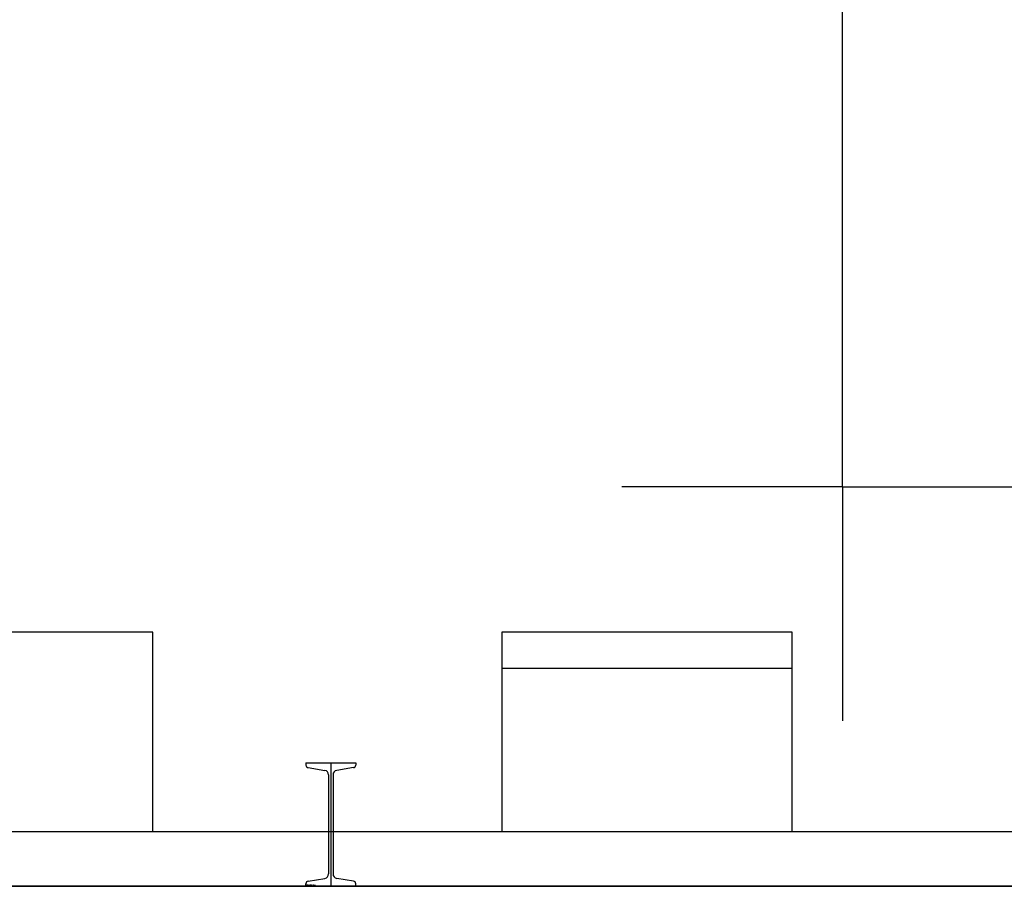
# Model space of a CAD drawing. Extents: x -1507204116 to 3732041488, y -170180604 to 62810664.
# Tile 15 of 54: x 120726 to 123439, y -2384 to 5. Entities that reach past the tile are written whole.
import ezdxf

# ---------------------------------------------------------------- set-up
doc = ezdxf.new("R2010")
doc.units = 0
doc.header["$LTSCALE"] = 1000
doc.header["$MEASUREMENT"] = 0
doc.linetypes.add('GEN7A', pattern=[7.5, 5, -1.25, 0, -1.25])
for name, color, linetype in [('_-0', 7, 'CONTINUOUS'), ('_-7A', 4, 'GEN7A'), ('_ZAŘÍZENÍ', 7, 'CONTINUOUS'), ('CONTORNO', 7, 'CONTINUOUS')]:
    doc.layers.add(name, color=color, linetype=linetype)
doc.styles.get("Standard").update_dxf_attribs({"font": 'ROMANS.shx', "height": 10})

msp = doc.modelspace()

# ---------------------------------------------------------------- linework, layer by layer
at = {"layer": '_-0', "color": 0, "lineweight": -2}
for p, q in [((121514.5, -2043), (121514.5, -2049.5)), ((121514.5, -2043), (121651.5, -2043)), ((121520.6, -2056.7), (121566.7, -2064.2)), ((121645.4, -2056.7), (121599.3, -2064.2)), ((121651.5, -2043), (121651.5, -2049.5)), ((121576.9, -2076.3), (121576.9, -2349.7)), ((121589.1, -2076.3), (121589.1, -2349.7)), ((121514.5, -2383), (121514.5, -2376.5)), ((121514.5, -2383), (121651.5, -2383)), ((121520.6, -2369.3), (121566.7, -2361.8)), ((121645.4, -2369.3), (121599.3, -2361.8)), ((121651.5, -2383), (121651.5, -2376.5))]:
    msp.add_line(p, q, dxfattribs=at)
for centre, radius, start, end in [((121521.8, -2049.5), 7.3, 180, 260.6625), ((121644.2, -2049.5), 7.3, 279.3375, 0), ((121564.7, -2076.3), 12.2, 0, 80.6625), ((121601.3, -2076.3), 12.2, 99.3375, 180), ((121564.7, -2349.7), 12.2, 279.3375, 0), ((121601.3, -2349.7), 12.2, 180, 260.6625), ((121521.8, -2376.5), 7.3, 99.3375, 180), ((121644.2, -2376.5), 7.3, 0, 80.6625)]:
    msp.add_arc(centre, radius, start, end, dxfattribs=at)
at = {"layer": '_-7A', "color": 0, "lineweight": -2}
msp.add_line((121583, -2043), (121583, -2383), dxfattribs=at)
at = {"layer": '_ZAŘÍZENÍ', "color": 0, "lineweight": -2}
for p, q in [((122993, -1283), (122989.1, 8055.3)), ((122993, -1283), (122385, -1283)), ((122993, -1283), (123593.1, -1283)), ((122993, -1283), (122993, -1927.6)), ((121093, -1683), (119893, -1683)), ((121093, -2233), (121093, -1683)), ((122053.9, -1683), (122053.9, -2233)), ((122853.9, -1683), (122053.9, -1683)), ((122853.9, -2233), (122853.9, -1683)), ((122853.9, -1783), (122053.9, -1783)), ((166883, -2383), (115183, -2383)), ((166883, -2383), (115183, -2383)), ((166883, -2383), (115183, -2383))]:
    msp.add_line(p, q, dxfattribs=at)
for points in [[(115333, -33), (115333, -2233), (166733, -2233)], [(115183, -283), (115183, -2383), (166883, -2383)]]:
    msp.add_lwpolyline(points, dxfattribs=at)
at = {"layer": 'CONTORNO', "color": 0, "lineweight": -2}
msp.add_arc((125243, 1407), 2120, 202.0961, 223.218, dxfattribs=at)

# ---------------------------------------------------------------- texts
at = {"layer": '_-0', "color": 0, "lineweight": -2, "flags": 9}
msp.add_attdef('POWER_DIM', (121514.5, -2383), 'I34', height=3.5, dxfattribs=at)

doc.saveas('drawing.dxf')
